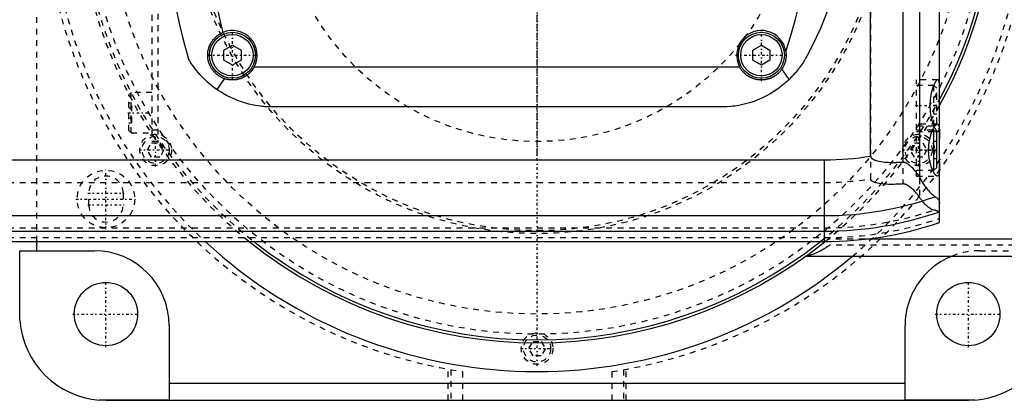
# Model space of a CAD drawing. Extents: x -702 to 168, y -90 to 90.
# Tile 7 of 9: x -90 to 81, y -90 to -24. Entities that reach past the tile are written whole.
import ezdxf

# ---------------------------------------------------------------- set-up
doc = ezdxf.new("R2010")
doc.units = 0
doc.linetypes.add('CENTER', pattern=[1.5, 0.45, -0.5, 0.05, -0.5])
doc.linetypes.add('DASHED', pattern=[2, 1, -1])
for name, color, linetype in [('AM_0', 7, 'CONTINUOUS'), ('AM_3', 7, 'DASHED'), ('AM_7', 7, 'CENTER')]:
    doc.layers.add(name, color=color, linetype=linetype)

msp = doc.modelspace()

# ---------------------------------------------------------------- linework, layer by layer
at = {"layer": 'AM_0', "color": 7, "linetype": 'CONTINUOUS'}
for p, q in [((70, -59.1), (70, 59.1)), ((66.48, 51.17), (66.48, -51.17)), ((63.58, 48.57), (63.58, -48.57)), ((58, -47.52), (58, 47.52)), ((-54.5, -29.13), (-53, -28.27)), ((-53, -28.27), (-51.5, -29.13)), ((37.5, -29.13), (39, -28.27)), ((39, -28.27), (40.5, -29.13)), ((-54.5, -30.87), (-54.5, -29.13)), ((-51.5, -29.13), (-51.5, -30.87)), ((37.5, -30.87), (37.5, -29.13)), ((40.5, -29.13), (40.5, -30.87)), ((-53, -31.73), (-54.5, -30.87)), ((-51.5, -30.87), (-53, -31.73)), ((-49.19, -32), (35.19, -32)), ((39, -31.73), (37.5, -30.87)), ((40.5, -30.87), (39, -31.73)), ((43.84, -34.2), (42.58, -32.38)), ((-54.39, -34.07), (-55.72, -35.94)), ((32, -39), (-46, -39)), ((69, -43), (68.79, -43)), ((69.5, -43.5), (69, -43)), ((69, -50), (69, -43)), ((69.5, -49.5), (69.5, -43.5)), ((-440, -48.19), (50, -48.19)), ((50, -62.39), (50, -48.19)), ((69, -50), (69.5, -49.5)), ((68.79, -50), (69, -50)), ((-440, -57.89), (50, -57.89)), ((-440, -60.6), (50, -60.6)), ((-440, -62.39), (50, -62.39)), ((-87, -64), (-87, -62.39)), ((125, -62), (56.95, -62)), ((-89.96, -64), (-77, -64)), ((-89.96, -76.12), (-89.96, -64)), ((125, -65), (46.64, -65)), ((-64, -77), (-64, -89.96)), ((64, -89.96), (64, -77)), ((-64, -87), (64, -87)), ((-64, -89.96), (-76.12, -89.96)), ((-75, -90), (75, -90)), ((76.12, -89.96), (64, -89.96))]:
    msp.add_line(p, q, dxfattribs=at)
for points in [[(50.56, -22.12, 0), (49.26, -25.35, 0), (47.78, -28.5, 0), (46.98, -30.04, 0)], [(-54.39, -34.07, 0), (-54.44, -34.05, 0), (-54.53, -34.02, 0), (-54.62, -33.99, 0), (-54.66, -33.97, 0), (-54.7, -33.95, 0), (-54.79, -33.91, 0), (-54.88, -33.87, 0), (-54.96, -33.83, 0), (-55.05, -33.78, 0), (-55.13, -33.74, 0), (-55.17, -33.71, 0), (-55.21, -33.69, 0), (-55.29, -33.64, 0), (-55.37, -33.59, 0), (-55.45, -33.53, 0), (-55.53, -33.48, 0), (-55.6, -33.42, 0), (-55.64, -33.39, 0), (-55.68, -33.36, 0), (-55.75, -33.3, 0), (-55.82, -33.24, 0), (-55.86, -33.21, 0), (-55.9, -33.18, 0), (-55.96, -33.11, 0), (-56.03, -33.05, 0), (-56.07, -33.01, 0), (-56.1, -32.98, 0), (-56.17, -32.91, 0), (-56.23, -32.84, 0), (-56.29, -32.77, 0), (-56.35, -32.69, 0), (-56.41, -32.62, 0), (-56.44, -32.58, 0), (-56.47, -32.54, 0), (-56.53, -32.46, 0), (-56.58, -32.38, 0), (-56.63, -32.3, 0), (-56.69, -32.22, 0), (-56.73, -32.13, 0), (-56.76, -32.09, 0), (-56.78, -32.05, 0), (-56.83, -31.96, 0), (-56.87, -31.87, 0), (-56.91, -31.79, 0), (-56.95, -31.7, 0), (-56.99, -31.61, 0), (-57.01, -31.56, 0), (-57.02, -31.52, 0), (-57.06, -31.43, 0), (-57.09, -31.33, 0), (-57.12, -31.24, 0), (-57.14, -31.14, 0), (-57.17, -31.05, 0), (-57.18, -31, 0), (-57.19, -30.95, 0), (-57.21, -30.86, 0), (-57.23, -30.76, 0), (-57.25, -30.67, 0), (-57.26, -30.57, 0), (-57.27, -30.47, 0), (-57.28, -30.43, 0), (-57.28, -30.38, 0), (-57.29, -30.28, 0), (-57.3, -30.18, 0), (-57.3, -30.14, 0), (-57.3, -30.09, 0), (-57.3, -29.99, 0), (-57.3, -29.9, 0), (-57.3, -29.85, 0), (-57.3, -29.8, 0), (-57.29, -29.7, 0), (-57.28, -29.61, 0), (-57.27, -29.51, 0), (-57.26, -29.42, 0), (-57.25, -29.32, 0), (-57.24, -29.27, 0), (-57.23, -29.23, 0), (-57.21, -29.13, 0), (-57.19, -29.04, 0), (-57.17, -28.95, 0), (-57.14, -28.86, 0), (-57.12, -28.76, 0), (-57.1, -28.72, 0), (-57.09, -28.67, 0), (-57.06, -28.58, 0), (-57.03, -28.49, 0), (-56.99, -28.41, 0), (-56.96, -28.32, 0), (-56.92, -28.23, 0), (-56.9, -28.19, 0), (-56.88, -28.14, 0), (-56.84, -28.06, 0), (-56.79, -27.98, 0), (-56.75, -27.89, 0), (-56.7, -27.81, 0), (-56.65, -27.73, 0), (-56.63, -27.69, 0), (-56.6, -27.65, 0), (-56.55, -27.57, 0), (-56.49, -27.49, 0), (-56.44, -27.41, 0), (-56.38, -27.34, 0), (-56.32, -27.26, 0), (-56.29, -27.23, 0), (-56.26, -27.19, 0), (-56.19, -27.12, 0), (-56.13, -27.05, 0), (-56.09, -27.01, 0), (-56.06, -26.98, 0), (-55.99, -26.91, 0), (-55.92, -26.84, 0), (-55.89, -26.81, 0), (-55.85, -26.78, 0), (-55.78, -26.72, 0), (-55.7, -26.65, 0), (-55.63, -26.59, 0), (-55.55, -26.54, 0), (-55.47, -26.48, 0), (-55.43, -26.45, 0), (-55.39, -26.42, 0), (-55.31, -26.37, 0), (-55.22, -26.32, 0), (-55.14, -26.27, 0), (-55.05, -26.22, 0), (-54.97, -26.18, 0), (-54.92, -26.15, 0), (-54.88, -26.13, 0), (-54.79, -26.09, 0), (-54.7, -26.05, 0), (-54.66, -26.03, 0)], [(-55.72, -35.94, 0), (-55.99, -35.76, 0), (-56.5, -35.37, 0), (-56.99, -34.97, 0), (-57.22, -34.77, 0), (-57.44, -34.57, 0), (-57.86, -34.18, 0), (-58.25, -33.78, 0), (-58.61, -33.4, 0), (-58.93, -33.03, 0), (-59.22, -32.68, 0), (-59.36, -32.52, 0), (-59.48, -32.35, 0), (-59.72, -32.04, 0), (-59.93, -31.74, 0), (-60.12, -31.47, 0), (-60.22, -31.32, 0), (-60.25, -31.28, 0), (-60.27, -31.24, 0), (-60.28, -31.22, 0), (-60.3, -31.2, 0), (-60.32, -31.16, 0), (-60.34, -31.12, 0), (-60.37, -31.09, 0), (-60.39, -31.05, 0), (-60.41, -31.02, 0), (-60.42, -31, 0), (-60.43, -30.99, 0), (-60.45, -30.96, 0), (-60.47, -30.93, 0), (-60.48, -30.91, 0), (-60.48, -30.9, 0), (-60.5, -30.87, 0), (-60.52, -30.84, 0), (-60.53, -30.83, 0), (-60.53, -30.82, 0), (-60.55, -30.79, 0), (-60.56, -30.77, 0), (-60.58, -30.75, 0), (-60.59, -30.73, 0), (-60.6, -30.71, 0), (-60.6, -30.7, 0), (-60.61, -30.69, 0), (-60.62, -30.68, 0), (-60.63, -30.66, 0), (-60.63, -30.65, 0), (-60.64, -30.64, 0), (-60.64, -30.63, 0), (-60.65, -30.63, 0), (-60.65, -30.63, 0), (-60.65, -30.62, 0), (-60.65, -30.62, 0), (-60.65, -30.62, 0)], [(43.25, -29.34, 0), (43.26, -29.43, 0), (43.28, -29.61, 0), (43.29, -29.78, 0), (43.3, -29.87, 0), (43.3, -29.96, 0), (43.3, -30.13, 0), (43.29, -30.31, 0), (43.27, -30.49, 0), (43.25, -30.66, 0), (43.22, -30.83, 0), (43.2, -30.92, 0), (43.18, -31.01, 0), (43.14, -31.18, 0), (43.08, -31.35, 0), (43.03, -31.51, 0), (42.96, -31.68, 0), (42.89, -31.84, 0), (42.85, -31.92, 0), (42.81, -32, 0), (42.72, -32.15, 0), (42.63, -32.3, 0), (42.58, -32.38, 0)], [(46.98, -30.04, 0), (46.91, -30.17, 0), (46.76, -30.43, 0), (46.61, -30.68, 0), (46.54, -30.81, 0), (46.46, -30.94, 0), (46.31, -31.18, 0), (46.15, -31.43, 0), (45.98, -31.67, 0), (45.81, -31.91, 0), (45.64, -32.14, 0), (45.56, -32.26, 0), (45.47, -32.37, 0), (45.29, -32.6, 0), (45.11, -32.82, 0), (44.92, -33.05, 0), (44.73, -33.26, 0), (44.54, -33.48, 0), (44.44, -33.58, 0), (44.35, -33.69, 0), (44.15, -33.89, 0), (43.94, -34.1, 0), (43.84, -34.2, 0)], [(-49.19, -32, 0), (-49.21, -32.03, 0), (-49.23, -32.08, 0), (-49.26, -32.13, 0), (-49.28, -32.15, 0), (-49.29, -32.18, 0), (-49.32, -32.22, 0), (-49.35, -32.27, 0), (-49.38, -32.32, 0), (-49.41, -32.37, 0), (-49.44, -32.42, 0), (-49.46, -32.44, 0), (-49.48, -32.46, 0), (-49.51, -32.51, 0), (-49.54, -32.56, 0), (-49.58, -32.6, 0), (-49.61, -32.64, 0), (-49.64, -32.69, 0), (-49.66, -32.71, 0), (-49.68, -32.73, 0), (-49.72, -32.77, 0), (-49.75, -32.82, 0), (-49.77, -32.84, 0), (-49.79, -32.86, 0), (-49.82, -32.9, 0), (-49.86, -32.94, 0), (-49.88, -32.96, 0), (-49.9, -32.98, 0), (-49.94, -33.02, 0), (-49.98, -33.06, 0), (-50.01, -33.09, 0), (-50.05, -33.13, 0), (-50.09, -33.17, 0), (-50.12, -33.19, 0), (-50.14, -33.21, 0), (-50.18, -33.24, 0), (-50.22, -33.28, 0), (-50.26, -33.32, 0), (-50.31, -33.35, 0), (-50.35, -33.39, 0), (-50.37, -33.4, 0), (-50.39, -33.42, 0), (-50.44, -33.45, 0), (-50.48, -33.49, 0), (-50.53, -33.52, 0), (-50.58, -33.55, 0), (-50.62, -33.58, 0), (-50.65, -33.6, 0), (-50.67, -33.61, 0), (-50.72, -33.65, 0), (-50.77, -33.68, 0), (-50.82, -33.7, 0), (-50.87, -33.73, 0), (-50.92, -33.76, 0), (-50.94, -33.77, 0), (-50.97, -33.79, 0), (-51.02, -33.82, 0), (-51.07, -33.84, 0), (-51.12, -33.87, 0), (-51.17, -33.89, 0), (-51.22, -33.92, 0), (-51.25, -33.93, 0), (-51.28, -33.94, 0), (-51.33, -33.96, 0), (-51.38, -33.98, 0), (-51.41, -33.99, 0), (-51.43, -34, 0), (-51.49, -34.03, 0), (-51.54, -34.05, 0), (-51.57, -34.05, 0), (-51.6, -34.06, 0), (-51.65, -34.08, 0), (-51.7, -34.1, 0), (-51.76, -34.12, 0), (-51.81, -34.13, 0), (-51.87, -34.15, 0), (-51.9, -34.16, 0), (-51.92, -34.16, 0), (-51.98, -34.18, 0), (-52.04, -34.19, 0), (-52.09, -34.2, 0), (-52.15, -34.21, 0), (-52.2, -34.23, 0), (-52.23, -34.23, 0), (-52.26, -34.24, 0), (-52.31, -34.25, 0), (-52.37, -34.25, 0), (-52.43, -34.26, 0), (-52.48, -34.27, 0), (-52.54, -34.28, 0), (-52.57, -34.28, 0), (-52.59, -34.28, 0), (-52.65, -34.29, 0), (-52.7, -34.29, 0), (-52.76, -34.29, 0), (-52.82, -34.3, 0), (-52.87, -34.3, 0), (-52.9, -34.3, 0), (-52.93, -34.3, 0), (-52.98, -34.3, 0), (-53.03, -34.3, 0), (-53.09, -34.3, 0), (-53.14, -34.3, 0), (-53.2, -34.3, 0), (-53.23, -34.29, 0), (-53.25, -34.29, 0), (-53.31, -34.29, 0), (-53.37, -34.28, 0), (-53.39, -34.28, 0), (-53.42, -34.28, 0), (-53.48, -34.27, 0), (-53.53, -34.27, 0), (-53.56, -34.26, 0), (-53.59, -34.26, 0), (-53.64, -34.25, 0), (-53.7, -34.24, 0), (-53.76, -34.23, 0), (-53.81, -34.22, 0), (-53.87, -34.21, 0), (-53.9, -34.21, 0), (-53.92, -34.2, 0), (-53.98, -34.19, 0), (-54.03, -34.17, 0), (-54.09, -34.16, 0), (-54.15, -34.14, 0), (-54.2, -34.13, 0), (-54.23, -34.12, 0), (-54.26, -34.11, 0), (-54.31, -34.1, 0), (-54.36, -34.08, 0), (-54.39, -34.07, 0)], [(42.58, -32.38, 0), (42.56, -32.41, 0), (42.51, -32.48, 0), (42.46, -32.55, 0), (42.44, -32.58, 0), (42.42, -32.61, 0), (42.36, -32.68, 0), (42.31, -32.74, 0), (42.26, -32.8, 0), (42.21, -32.86, 0), (42.15, -32.92, 0), (42.13, -32.95, 0), (42.1, -32.98, 0), (42.04, -33.04, 0), (41.99, -33.09, 0), (41.93, -33.15, 0), (41.87, -33.2, 0), (41.81, -33.26, 0), (41.78, -33.28, 0), (41.75, -33.31, 0), (41.68, -33.36, 0), (41.62, -33.41, 0), (41.58, -33.44, 0), (41.55, -33.46, 0), (41.48, -33.51, 0), (41.42, -33.56, 0), (41.38, -33.58, 0), (41.35, -33.6, 0), (41.28, -33.65, 0), (41.21, -33.69, 0), (41.13, -33.73, 0), (41.06, -33.77, 0), (40.99, -33.81, 0), (40.95, -33.83, 0), (40.91, -33.85, 0), (40.84, -33.89, 0), (40.76, -33.92, 0), (40.68, -33.96, 0), (40.61, -33.99, 0), (40.53, -34.02, 0), (40.49, -34.03, 0), (40.45, -34.05, 0), (40.37, -34.08, 0), (40.29, -34.1, 0), (40.21, -34.13, 0), (40.13, -34.15, 0), (40.05, -34.17, 0), (40.01, -34.18, 0), (39.97, -34.19, 0), (39.88, -34.21, 0), (39.8, -34.22, 0), (39.72, -34.24, 0), (39.64, -34.25, 0), (39.56, -34.26, 0), (39.52, -34.27, 0), (39.48, -34.27, 0), (39.39, -34.28, 0), (39.31, -34.29, 0), (39.23, -34.29, 0), (39.15, -34.3, 0), (39.07, -34.3, 0), (39.03, -34.3, 0), (38.99, -34.3, 0), (38.91, -34.3, 0), (38.83, -34.3, 0), (38.79, -34.29, 0), (38.75, -34.29, 0), (38.67, -34.29, 0), (38.59, -34.28, 0), (38.55, -34.28, 0), (38.51, -34.27, 0), (38.42, -34.26, 0), (38.34, -34.25, 0), (38.26, -34.24, 0), (38.18, -34.22, 0), (38.1, -34.2, 0), (38.06, -34.2, 0), (38.02, -34.19, 0), (37.93, -34.17, 0), (37.85, -34.14, 0), (37.77, -34.12, 0), (37.69, -34.1, 0), (37.61, -34.07, 0), (37.57, -34.06, 0), (37.53, -34.04, 0), (37.46, -34.01, 0), (37.38, -33.98, 0), (37.3, -33.95, 0), (37.22, -33.92, 0), (37.15, -33.88, 0), (37.11, -33.86, 0), (37.07, -33.84, 0), (37, -33.8, 0), (36.92, -33.77, 0), (36.85, -33.72, 0), (36.78, -33.68, 0), (36.71, -33.64, 0), (36.67, -33.62, 0), (36.64, -33.59, 0), (36.57, -33.55, 0), (36.5, -33.5, 0), (36.43, -33.45, 0), (36.37, -33.4, 0), (36.3, -33.35, 0), (36.27, -33.32, 0), (36.24, -33.3, 0), (36.18, -33.25, 0), (36.12, -33.19, 0), (36.09, -33.16, 0), (36.06, -33.14, 0), (36, -33.08, 0), (35.94, -33.03, 0), (35.92, -33, 0), (35.89, -32.97, 0), (35.83, -32.91, 0), (35.78, -32.85, 0), (35.73, -32.79, 0), (35.67, -32.73, 0), (35.62, -32.66, 0), (35.6, -32.63, 0), (35.57, -32.6, 0), (35.52, -32.53, 0), (35.48, -32.46, 0), (35.43, -32.4, 0), (35.38, -32.33, 0), (35.34, -32.25, 0), (35.32, -32.22, 0), (35.3, -32.18, 0), (35.25, -32.11, 0), (35.21, -32.04, 0), (35.19, -32, 0)], [(43.84, -34.2, 0), (43.55, -34.48, 0), (42.96, -34.99, 0), (42.38, -35.46, 0), (42.08, -35.69, 0), (41.78, -35.91, 0), (41.16, -36.32, 0), (40.52, -36.71, 0), (39.87, -37.07, 0), (39.21, -37.4, 0), (38.53, -37.7, 0), (38.19, -37.83, 0), (37.85, -37.96, 0), (37.16, -38.2, 0), (36.46, -38.4, 0), (35.77, -38.58, 0), (35.07, -38.72, 0), (34.38, -38.83, 0), (34.03, -38.88, 0), (33.69, -38.92, 0), (33, -38.97, 0), (32.33, -39, 0), (32, -39, 0)], [(-46, -39, 0), (-46.27, -39, 0), (-46.8, -38.98, 0), (-47.34, -38.95, 0), (-47.62, -38.92, 0), (-47.89, -38.89, 0), (-48.45, -38.82, 0), (-49, -38.73, 0), (-49.56, -38.62, 0), (-50.12, -38.49, 0), (-50.68, -38.34, 0), (-50.95, -38.26, 0), (-51.23, -38.18, 0), (-51.78, -37.99, 0), (-52.33, -37.78, 0), (-52.88, -37.55, 0), (-53.41, -37.3, 0), (-53.94, -37.03, 0), (-54.2, -36.89, 0), (-54.46, -36.74, 0), (-54.98, -36.44, 0), (-55.48, -36.11, 0), (-55.72, -35.94, 0)], [(69.59, -51, 0), (69.58, -51, 0), (69.55, -51, 0), (69.52, -50.99, 0), (69.51, -50.98, 0), (69.49, -50.98, 0), (69.46, -50.96, 0), (69.43, -50.94, 0), (69.4, -50.92, 0), (69.37, -50.9, 0), (69.33, -50.87, 0), (69.32, -50.85, 0), (69.3, -50.83, 0), (69.26, -50.8, 0), (69.23, -50.75, 0), (69.19, -50.71, 0), (69.16, -50.66, 0), (69.12, -50.61, 0), (69.1, -50.58, 0), (69.08, -50.55, 0), (69.05, -50.49, 0), (69.01, -50.43, 0), (68.99, -50.4, 0), (68.97, -50.37, 0), (68.93, -50.3, 0), (68.9, -50.23, 0), (68.88, -50.19, 0), (68.86, -50.15, 0), (68.82, -50.08, 0), (68.78, -50, 0), (68.75, -49.91, 0), (68.71, -49.83, 0), (68.68, -49.74, 0), (68.66, -49.7, 0), (68.64, -49.66, 0), (68.61, -49.57, 0), (68.58, -49.47, 0), (68.54, -49.38, 0), (68.51, -49.27, 0), (68.48, -49.17, 0), (68.46, -49.12, 0), (68.45, -49.07, 0), (68.42, -48.96, 0), (68.39, -48.84, 0), (68.36, -48.73, 0), (68.33, -48.61, 0), (68.3, -48.49, 0), (68.29, -48.43, 0), (68.28, -48.37, 0), (68.25, -48.25, 0), (68.23, -48.13, 0), (68.21, -48, 0), (68.19, -47.87, 0), (68.17, -47.74, 0), (68.16, -47.68, 0), (68.15, -47.61, 0), (68.14, -47.48, 0), (68.13, -47.35, 0), (68.12, -47.22, 0), (68.11, -47.09, 0), (68.1, -46.96, 0), (68.1, -46.89, 0), (68.09, -46.83, 0), (68.09, -46.69, 0), (68.09, -46.56, 0), (68.09, -46.5, 0), (68.09, -46.44, 0), (68.09, -46.31, 0), (68.09, -46.17, 0), (68.1, -46.11, 0), (68.1, -46.04, 0), (68.11, -45.91, 0), (68.12, -45.78, 0), (68.13, -45.65, 0), (68.14, -45.52, 0), (68.15, -45.39, 0), (68.16, -45.32, 0), (68.17, -45.26, 0), (68.19, -45.13, 0), (68.21, -45, 0), (68.23, -44.87, 0), (68.25, -44.75, 0), (68.28, -44.63, 0), (68.29, -44.57, 0), (68.3, -44.51, 0), (68.33, -44.39, 0), (68.36, -44.27, 0), (68.39, -44.16, 0), (68.42, -44.04, 0), (68.45, -43.93, 0), (68.46, -43.88, 0), (68.48, -43.83, 0), (68.51, -43.73, 0), (68.54, -43.62, 0), (68.58, -43.53, 0), (68.61, -43.43, 0), (68.64, -43.34, 0), (68.66, -43.3, 0), (68.68, -43.26, 0), (68.71, -43.17, 0), (68.75, -43.09, 0), (68.78, -43, 0), (68.82, -42.92, 0), (68.86, -42.85, 0), (68.88, -42.81, 0), (68.9, -42.77, 0), (68.93, -42.7, 0), (68.97, -42.63, 0), (68.99, -42.6, 0), (69.01, -42.57, 0), (69.05, -42.51, 0), (69.08, -42.45, 0), (69.1, -42.42, 0), (69.12, -42.39, 0), (69.16, -42.34, 0), (69.19, -42.29, 0), (69.23, -42.25, 0), (69.26, -42.2, 0), (69.3, -42.17, 0), (69.32, -42.15, 0), (69.33, -42.13, 0), (69.37, -42.1, 0), (69.4, -42.08, 0), (69.43, -42.06, 0), (69.46, -42.04, 0), (69.49, -42.02, 0), (69.51, -42.02, 0), (69.52, -42.01, 0), (69.55, -42, 0), (69.58, -42, 0), (69.59, -42, 0)], [(69.59, -42, 0), (69.62, -42, 0), (69.67, -42.02, 0), (69.72, -42.05, 0), (69.74, -42.07, 0), (69.76, -42.1, 0), (69.8, -42.17, 0), (69.84, -42.25, 0), (69.87, -42.35, 0), (69.9, -42.47, 0), (69.92, -42.6, 0), (69.93, -42.68, 0), (69.94, -42.75, 0), (69.96, -42.92, 0), (69.97, -43.09, 0), (69.98, -43.27, 0), (69.99, -43.47, 0), (69.99, -43.67, 0), (69.99, -43.78, 0), (70, -43.9, 0), (70, -44.13, 0), (70, -44.38, 0), (70, -44.5, 0)], [(58, -47.52, 0), (58, -47.53, 0), (58, -47.54, 0), (58, -47.55, 0), (58, -47.55, 0), (58, -47.56, 0), (58, -47.57, 0), (58, -47.57, 0), (58, -47.58, 0), (58.01, -47.59, 0), (58.01, -47.6, 0), (58.01, -47.61, 0), (58.01, -47.61, 0), (58.01, -47.62, 0), (58.01, -47.63, 0), (58.02, -47.64, 0), (58.02, -47.65, 0), (58.02, -47.66, 0), (58.02, -47.66, 0), (58.02, -47.67, 0), (58.03, -47.67, 0), (58.03, -47.68, 0), (58.03, -47.69, 0), (58.03, -47.69, 0), (58.04, -47.7, 0), (58.04, -47.71, 0), (58.04, -47.71, 0), (58.04, -47.72, 0), (58.05, -47.73, 0), (58.05, -47.73, 0), (58.06, -47.74, 0), (58.06, -47.75, 0), (58.07, -47.76, 0), (58.07, -47.76, 0), (58.07, -47.77, 0), (58.07, -47.78, 0), (58.08, -47.78, 0), (58.08, -47.79, 0), (58.09, -47.8, 0), (58.09, -47.81, 0), (58.1, -47.81, 0), (58.1, -47.81, 0), (58.11, -47.82, 0), (58.11, -47.83, 0), (58.12, -47.83, 0), (58.12, -47.84, 0), (58.13, -47.85, 0), (58.13, -47.85, 0), (58.13, -47.86, 0), (58.14, -47.86, 0), (58.15, -47.87, 0), (58.17, -47.89, 0), (58.21, -47.93, 0), (58.23, -47.95, 0), (58.25, -47.97, 0), (58.3, -48, 0), (58.34, -48.03, 0), (58.39, -48.06, 0), (58.44, -48.09, 0), (58.49, -48.11, 0), (58.51, -48.13, 0), (58.54, -48.14, 0), (58.59, -48.16, 0), (58.64, -48.19, 0), (58.67, -48.2, 0), (58.69, -48.21, 0), (58.75, -48.23, 0), (58.8, -48.25, 0), (58.82, -48.26, 0), (58.85, -48.27, 0), (58.9, -48.28, 0), (58.95, -48.3, 0), (59.13, -48.35, 0), (59.46, -48.43, 0), (59.8, -48.49, 0), (60.14, -48.54, 0), (60.46, -48.57, 0), (60.62, -48.58, 0), (60.78, -48.6, 0), (61.1, -48.62, 0), (61.42, -48.63, 0), (61.74, -48.63, 0), (62.07, -48.63, 0), (62.4, -48.63, 0), (62.57, -48.62, 0), (62.74, -48.62, 0), (63.07, -48.6, 0), (63.41, -48.58, 0), (63.58, -48.57, 0)], [(63.58, -48.57, 0), (63.6, -48.57, 0), (63.63, -48.57, 0), (63.67, -48.57, 0), (63.68, -48.57, 0), (63.7, -48.57, 0), (63.73, -48.57, 0), (63.76, -48.57, 0), (63.8, -48.58, 0), (63.83, -48.58, 0), (63.86, -48.59, 0), (63.88, -48.59, 0), (63.9, -48.6, 0), (63.93, -48.61, 0), (63.96, -48.62, 0), (63.99, -48.63, 0), (64.02, -48.64, 0), (64.06, -48.65, 0), (64.07, -48.66, 0), (64.09, -48.66, 0), (64.12, -48.68, 0), (64.15, -48.69, 0), (64.16, -48.7, 0), (64.18, -48.71, 0), (64.21, -48.72, 0), (64.24, -48.74, 0), (64.25, -48.74, 0), (64.27, -48.75, 0), (64.3, -48.77, 0), (64.32, -48.79, 0), (64.35, -48.8, 0), (64.38, -48.82, 0), (64.41, -48.84, 0), (64.42, -48.85, 0), (64.44, -48.86, 0), (64.47, -48.88, 0), (64.49, -48.9, 0), (64.59, -48.97, 0), (64.74, -49.1, 0), (64.9, -49.23, 0), (65.05, -49.38, 0), (65.13, -49.46, 0), (65.21, -49.54, 0), (65.37, -49.71, 0), (65.53, -49.9, 0), (65.69, -50.09, 0), (65.84, -50.28, 0), (66, -50.48, 0), (66.07, -50.58, 0), (66.14, -50.68, 0), (66.28, -50.88, 0), (66.41, -51.07, 0), (66.48, -51.17, 0)], [(70, -48.5, 0), (70, -48.62, 0), (70, -48.87, 0), (70, -49.1, 0), (69.99, -49.22, 0), (69.99, -49.33, 0), (69.99, -49.53, 0), (69.98, -49.73, 0), (69.97, -49.91, 0), (69.96, -50.08, 0), (69.94, -50.25, 0), (69.93, -50.32, 0), (69.92, -50.4, 0), (69.9, -50.53, 0), (69.87, -50.65, 0), (69.84, -50.75, 0), (69.8, -50.83, 0), (69.76, -50.9, 0), (69.74, -50.93, 0), (69.72, -50.95, 0), (69.67, -50.98, 0), (69.62, -51, 0), (69.59, -51, 0)], [(66.48, -51.17, 0), (66.55, -51.33, 0), (66.72, -51.62, 0), (66.88, -51.91, 0), (66.97, -52.04, 0), (67.05, -52.18, 0), (67.22, -52.44, 0), (67.39, -52.68, 0), (67.56, -52.91, 0), (67.72, -53.13, 0), (67.89, -53.34, 0), (67.97, -53.44, 0), (68.05, -53.53, 0), (68.21, -53.71, 0), (68.37, -53.87, 0), (68.52, -54.02, 0), (68.66, -54.16, 0), (68.8, -54.28, 0), (68.87, -54.34, 0), (68.94, -54.39, 0), (69.06, -54.49, 0), (69.18, -54.57, 0), (69.24, -54.6, 0)], [(69.24, -54.6, 0), (69.28, -54.63, 0), (69.37, -54.68, 0), (69.44, -54.73, 0), (69.48, -54.76, 0), (69.51, -54.79, 0), (69.58, -54.85, 0), (69.64, -54.91, 0), (69.7, -54.97, 0), (69.75, -55.03, 0), (69.79, -55.1, 0), (69.82, -55.13, 0), (69.84, -55.16, 0), (69.87, -55.23, 0), (69.9, -55.3, 0), (69.93, -55.37, 0), (69.95, -55.44, 0), (69.97, -55.51, 0), (69.98, -55.55, 0), (69.99, -55.58, 0), (69.99, -55.66, 0), (70, -55.74, 0), (70, -55.78, 0)], [(-89.96, -76.12, 0), (-89.97, -75.93, 0), (-89.99, -75.56, 0), (-90, -75.18, 0), (-90, -75, 0)], [(-75, -90, 0), (-75.18, -90, 0), (-75.56, -89.99, 0), (-75.93, -89.97, 0), (-76.12, -89.96, 0)], [(76.12, -89.96, 0), (75.93, -89.97, 0), (75.56, -89.99, 0), (75.18, -90, 0), (75, -90, 0)]]:
    msp.add_polyline3d(points, dxfattribs=at)
for centre, radius in [((-53, -30), 4), ((-53, -30), 3.6), ((39, -30), 4), ((39, -30), 3.6), ((-75, -75), 5.5), ((75, -75), 5.5)]:
    msp.add_circle(centre, radius, dxfattribs=at)
for centre, radius, start, end in [((0, 0), 80, 331.045, 28.955), ((0, 0), 79.5, 331.7031, 28.2969), ((45, 0), 110, 163.8371, 196.1629), ((-45, 0), 93, 341.6079, 18.3921), ((45, 0), 103, 165.3606, 194.6394), ((-53, -30), 4.3, 332.2823, 112.6532), ((39, -30), 4.3, 8.7868, 207.7177), ((50, 0), 48.19, 270, 279.5555), ((50, 0), 57.89, 270, 289.4116), ((50, 0), 60.6, 270, 289.2721), ((50, 0), 62.39, 270, 288.6977), ((0, 0), 85, 227.2208, 310.1192), ((0, 0), 80, 231.2468, 308.7532), ((0, 0), 79.5, 231.698, 308.302), ((-77, -77), 13, 0, 90), ((77, -77), 13, 112.6199, 180), ((-75, -75), 15, 184.2866, 265.7134), ((75, -75), 15, 274.2866, 355.7134)]:
    msp.add_arc(centre, radius, start, end, dxfattribs=at)
at = {"layer": 'AM_3', "color": 6, "linetype": 'DASHED'}
for p, q in [((-87, -62.39), (-87, 62.39)), ((66.48, 54.6), (66.48, -54.6)), ((58, 51.49), (58, -51.49)), ((63.58, 52.38), (63.58, -52.38)), ((-67, 45), (-67, -45)), ((-66, 45.21), (-66, -45.21)), ((69.69, -34.25), (66, -34.25)), ((66, -51), (66, -34.25)), ((69, -35.25), (66, -35.25)), ((69.5, -35.75), (69, -35.25)), ((69, -42.25), (69, -35.25)), ((69.5, -41.75), (69.5, -35.75)), ((-70.6, -36.5), (-71, -36.9)), ((-71, -43.1), (-71, -36.9)), ((-67, -36.5), (-70.6, -36.5)), ((-70.6, -43.5), (-70.6, -36.5)), ((69.5, -37.25), (69, -37.25)), ((-71, -38.27), (-70.5, -38.27)), ((-71, -39.13), (-70.5, -39.13)), ((-70.5, -41.73), (-70.5, -38.27)), ((69.5, -38.75), (69, -38.75)), ((-71, -40.87), (-70.5, -40.87)), ((69.5, -40.25), (69, -40.25)), ((-71, -41.73), (-70.5, -41.73)), ((69.59, -42), (66, -42)), ((66, -42.25), (69, -42.25)), ((69, -42.25), (69.5, -41.75)), ((-71, -43.1), (-70.6, -43.5)), ((-70.6, -43.5), (-67, -43.5)), ((-66, -43), (-67, -43)), ((68.79, -43), (66, -43)), ((66, -43.25), (69.69, -43.25)), ((-67.79, -46.46), (-67.07, -45.21)), ((-67.07, -45.21), (-65.63, -45.21)), ((-66, -45), (-67, -45)), ((-65.63, -45.21), (-64.91, -46.46)), ((64.91, -46.46), (65.63, -45.21)), ((65.63, -45.21), (67.07, -45.21)), ((67.07, -45.21), (67.79, -46.46)), ((69.5, -45), (69, -45)), ((-67.07, -47.71), (-67.79, -46.46)), ((-65.63, -47.71), (-67.07, -47.71)), ((-64.91, -46.46), (-65.63, -47.71)), ((65.63, -47.71), (64.91, -46.46)), ((67.07, -47.71), (65.63, -47.71)), ((67.79, -46.46), (67.07, -47.71)), ((69.5, -46.5), (69, -46.5)), ((69.5, -48), (69, -48)), ((66, -50), (68.79, -50)), ((66, -51), (69.59, -51)), ((-440, -52.11), (50, -52.11)), ((-78, -56), (-78, -54)), ((-72, -54), (-72, -56)), ((-440, -60.02), (50, -60.02)), ((-440, -61.72), (50, -61.72)), ((56.95, -62), (50.56, -62)), ((125, -63), (50.91, -63)), ((77, -64), (89.96, -64)), ((-1.44, -81), (-0.72, -79.75)), ((-0.72, -79.75), (0.72, -79.75)), ((0.72, -79.75), (1.44, -81)), ((-0.72, -82.25), (-1.44, -81)), ((1.44, -81), (0.72, -82.25)), ((0.72, -82.25), (-0.72, -82.25)), ((-15.5, -90), (-15.5, -84.59)), ((-15, -84.68), (-15, -90)), ((-13, -85.01), (-13, -90)), ((13, -85.01), (13, -90)), ((15, -84.68), (15, -90)), ((15.5, -90), (15.5, -84.59))]:
    msp.add_line(p, q, dxfattribs=at)
for points in [[(69.69, -34.25, 0), (69.67, -34.25, 0), (69.64, -34.26, 0), (69.61, -34.27, 0), (69.59, -34.28, 0), (69.57, -34.29, 0), (69.54, -34.31, 0), (69.5, -34.34, 0), (69.46, -34.38, 0), (69.42, -34.43, 0), (69.38, -34.48, 0), (69.36, -34.51, 0), (69.34, -34.53, 0), (69.29, -34.6, 0), (69.25, -34.67, 0), (69.21, -34.74, 0), (69.16, -34.82, 0), (69.12, -34.91, 0), (69.09, -34.95, 0), (69.07, -35, 0), (69.03, -35.1, 0), (68.98, -35.2, 0), (68.96, -35.25, 0)], [(70, -35.96, 0), (70, -35.87, 0), (70, -35.71, 0), (70, -35.55, 0), (69.99, -35.47, 0), (69.99, -35.4, 0), (69.99, -35.25, 0), (69.98, -35.11, 0), (69.97, -34.99, 0), (69.96, -34.86, 0), (69.95, -34.75, 0), (69.94, -34.7, 0), (69.93, -34.65, 0), (69.91, -34.56, 0), (69.89, -34.48, 0), (69.87, -34.42, 0), (69.84, -34.36, 0), (69.81, -34.32, 0), (69.79, -34.3, 0), (69.78, -34.28, 0), (69.74, -34.26, 0), (69.7, -34.25, 0), (69.69, -34.25, 0)], [(68.96, -35.25, 0), (68.95, -35.27, 0), (68.94, -35.32, 0), (68.92, -35.36, 0), (68.91, -35.38, 0), (68.9, -35.41, 0), (68.88, -35.45, 0), (68.86, -35.5, 0), (68.85, -35.54, 0), (68.83, -35.59, 0), (68.81, -35.64, 0), (68.81, -35.67, 0), (68.8, -35.69, 0), (68.78, -35.74, 0), (68.76, -35.79, 0), (68.75, -35.84, 0), (68.73, -35.9, 0), (68.71, -35.95, 0), (68.71, -35.98, 0), (68.7, -36.01, 0), (68.68, -36.06, 0), (68.67, -36.12, 0), (68.66, -36.15, 0), (68.65, -36.18, 0), (68.63, -36.23, 0), (68.62, -36.29, 0), (68.61, -36.32, 0), (68.6, -36.35, 0), (68.59, -36.41, 0), (68.57, -36.48, 0), (68.56, -36.54, 0), (68.55, -36.6, 0), (68.53, -36.66, 0), (68.53, -36.7, 0), (68.52, -36.73, 0), (68.51, -36.79, 0), (68.49, -36.86, 0), (68.48, -36.92, 0), (68.47, -36.99, 0), (68.46, -37.06, 0), (68.45, -37.09, 0), (68.45, -37.12, 0), (68.44, -37.19, 0), (68.43, -37.26, 0), (68.42, -37.33, 0), (68.41, -37.4, 0), (68.4, -37.47, 0), (68.39, -37.5, 0), (68.39, -37.54, 0), (68.38, -37.61, 0), (68.37, -37.68, 0), (68.37, -37.75, 0), (68.36, -37.82, 0), (68.35, -37.89, 0), (68.35, -37.92, 0), (68.35, -37.96, 0), (68.34, -38.03, 0), (68.34, -38.1, 0), (68.33, -38.17, 0), (68.33, -38.24, 0), (68.33, -38.31, 0), (68.32, -38.35, 0), (68.32, -38.38, 0), (68.32, -38.45, 0), (68.32, -38.52, 0), (68.32, -38.56, 0), (68.32, -38.59, 0), (68.32, -38.66, 0), (68.32, -38.73, 0), (68.32, -38.77, 0), (68.32, -38.8, 0), (68.32, -38.87, 0), (68.32, -38.94, 0), (68.32, -39.01, 0), (68.32, -39.08, 0), (68.32, -39.15, 0), (68.33, -39.19, 0), (68.33, -39.22, 0), (68.33, -39.29, 0), (68.33, -39.36, 0), (68.34, -39.43, 0), (68.34, -39.51, 0), (68.35, -39.58, 0), (68.35, -39.61, 0), (68.36, -39.65, 0), (68.36, -39.72, 0), (68.37, -39.79, 0), (68.38, -39.86, 0), (68.38, -39.93, 0), (68.39, -40, 0), (68.4, -40.03, 0), (68.4, -40.07, 0), (68.41, -40.14, 0), (68.42, -40.2, 0), (68.43, -40.27, 0), (68.44, -40.34, 0), (68.45, -40.41, 0), (68.46, -40.44, 0), (68.46, -40.48, 0), (68.48, -40.54, 0), (68.49, -40.61, 0), (68.5, -40.67, 0), (68.51, -40.74, 0), (68.53, -40.8, 0), (68.53, -40.84, 0), (68.54, -40.87, 0), (68.55, -40.93, 0), (68.57, -40.99, 0), (68.57, -41.02, 0), (68.58, -41.05, 0), (68.6, -41.12, 0), (68.61, -41.18, 0), (68.62, -41.21, 0), (68.63, -41.24, 0), (68.64, -41.29, 0), (68.66, -41.35, 0), (68.67, -41.41, 0), (68.69, -41.47, 0), (68.71, -41.52, 0), (68.71, -41.55, 0), (68.72, -41.58, 0), (68.74, -41.63, 0), (68.76, -41.68, 0), (68.77, -41.73, 0), (68.79, -41.78, 0), (68.81, -41.83, 0), (68.81, -41.86, 0), (68.82, -41.88, 0), (68.84, -41.93, 0), (68.86, -41.98, 0), (68.86, -42, 0)], [(68.86, -42, 0), (68.88, -42.04, 0), (68.91, -42.13, 0), (68.95, -42.21, 0), (68.96, -42.25, 0)], [(68.96, -42.25, 0), (68.98, -42.29, 0), (69.01, -42.37, 0), (69.05, -42.44, 0), (69.06, -42.48, 0)], [(69.06, -42.48, 0), (69.08, -42.52, 0), (69.12, -42.6, 0), (69.16, -42.67, 0), (69.18, -42.71, 0), (69.2, -42.75, 0), (69.24, -42.81, 0), (69.28, -42.87, 0), (69.31, -42.93, 0), (69.35, -42.98, 0), (69.39, -43.03, 0), (69.41, -43.06, 0), (69.42, -43.08, 0), (69.46, -43.12, 0), (69.49, -43.15, 0), (69.53, -43.18, 0), (69.56, -43.2, 0), (69.59, -43.22, 0), (69.6, -43.23, 0), (69.62, -43.24, 0), (69.65, -43.24, 0), (69.67, -43.25, 0), (69.69, -43.25, 0)], [(69.69, -43.25, 0), (69.7, -43.25, 0), (69.74, -43.24, 0), (69.78, -43.22, 0), (69.79, -43.2, 0), (69.81, -43.18, 0), (69.84, -43.14, 0), (69.87, -43.08, 0), (69.89, -43.02, 0), (69.91, -42.94, 0), (69.93, -42.85, 0), (69.94, -42.8, 0), (69.95, -42.75, 0), (69.96, -42.64, 0), (69.97, -42.51, 0), (69.98, -42.39, 0), (69.99, -42.25, 0), (69.99, -42.1, 0), (69.99, -42.03, 0), (70, -41.95, 0), (70, -41.79, 0), (70, -41.63, 0), (70, -41.54, 0)], [(63.58, -52.38, 0), (63.41, -52.39, 0), (63.08, -52.41, 0), (62.75, -52.43, 0), (62.58, -52.44, 0), (62.42, -52.44, 0), (62.09, -52.45, 0), (61.77, -52.45, 0), (61.44, -52.45, 0), (61.12, -52.45, 0), (60.81, -52.43, 0), (60.65, -52.42, 0), (60.49, -52.41, 0), (60.18, -52.39, 0), (59.84, -52.35, 0), (59.51, -52.3, 0), (59.17, -52.23, 0), (58.99, -52.19, 0), (58.93, -52.17, 0), (58.88, -52.16, 0), (58.86, -52.15, 0), (58.83, -52.15, 0), (58.78, -52.13, 0), (58.73, -52.11, 0), (58.71, -52.1, 0), (58.68, -52.1, 0), (58.63, -52.08, 0), (58.58, -52.06, 0), (58.55, -52.05, 0), (58.53, -52.04, 0), (58.48, -52.01, 0), (58.42, -51.99, 0), (58.37, -51.96, 0), (58.33, -51.93, 0), (58.28, -51.91, 0), (58.26, -51.89, 0), (58.24, -51.87, 0), (58.19, -51.84, 0), (58.17, -51.82, 0), (58.16, -51.82, 0), (58.16, -51.81, 0), (58.15, -51.81, 0), (58.15, -51.8, 0), (58.14, -51.8, 0), (58.14, -51.79, 0), (58.13, -51.78, 0), (58.12, -51.78, 0), (58.12, -51.77, 0), (58.11, -51.77, 0), (58.11, -51.76, 0), (58.1, -51.76, 0), (58.1, -51.75, 0), (58.09, -51.74, 0), (58.09, -51.73, 0), (58.08, -51.73, 0), (58.08, -51.72, 0), (58.08, -51.72, 0), (58.07, -51.71, 0), (58.07, -51.7, 0), (58.06, -51.7, 0), (58.06, -51.69, 0), (58.05, -51.68, 0), (58.05, -51.68, 0), (58.05, -51.67, 0), (58.04, -51.67, 0), (58.04, -51.66, 0), (58.04, -51.65, 0), (58.04, -51.65, 0), (58.03, -51.64, 0), (58.03, -51.63, 0), (58.03, -51.63, 0), (58.02, -51.62, 0), (58.02, -51.61, 0), (58.02, -51.6, 0), (58.02, -51.6, 0), (58.01, -51.59, 0), (58.01, -51.58, 0), (58.01, -51.57, 0), (58.01, -51.57, 0), (58.01, -51.56, 0), (58.01, -51.55, 0), (58, -51.54, 0), (58, -51.53, 0), (58, -51.53, 0), (58, -51.52, 0), (58, -51.52, 0), (58, -51.51, 0), (58, -51.5, 0), (58, -51.49, 0)], [(66.48, -54.6, 0), (66.4, -54.51, 0), (66.26, -54.32, 0), (66.11, -54.14, 0), (66.03, -54.06, 0), (65.95, -53.97, 0), (65.8, -53.8, 0), (65.64, -53.63, 0), (65.49, -53.48, 0), (65.33, -53.33, 0), (65.18, -53.18, 0), (65.1, -53.12, 0), (65.02, -53.05, 0), (64.87, -52.93, 0), (64.72, -52.81, 0), (64.57, -52.7, 0), (64.47, -52.64, 0), (64.44, -52.63, 0), (64.42, -52.61, 0), (64.4, -52.6, 0), (64.39, -52.6, 0), (64.36, -52.58, 0), (64.33, -52.57, 0), (64.3, -52.55, 0), (64.28, -52.54, 0), (64.25, -52.52, 0), (64.23, -52.52, 0), (64.22, -52.51, 0), (64.19, -52.5, 0), (64.16, -52.48, 0), (64.14, -52.48, 0), (64.13, -52.47, 0), (64.1, -52.46, 0), (64.07, -52.45, 0), (64.05, -52.44, 0), (64.04, -52.44, 0), (64.01, -52.43, 0), (63.98, -52.42, 0), (63.95, -52.41, 0), (63.92, -52.4, 0), (63.88, -52.4, 0), (63.87, -52.39, 0), (63.85, -52.39, 0), (63.82, -52.39, 0), (63.79, -52.38, 0), (63.76, -52.38, 0), (63.73, -52.38, 0), (63.69, -52.38, 0), (63.68, -52.38, 0), (63.66, -52.38, 0), (63.63, -52.38, 0), (63.6, -52.38, 0), (63.58, -52.38, 0)], [(69.01, -56.93, 0), (68.95, -56.92, 0), (68.84, -56.89, 0), (68.72, -56.85, 0), (68.66, -56.82, 0), (68.59, -56.8, 0), (68.46, -56.73, 0), (68.33, -56.65, 0), (68.19, -56.55, 0), (68.05, -56.45, 0), (67.91, -56.33, 0), (67.83, -56.27, 0), (67.76, -56.2, 0), (67.61, -56.06, 0), (67.46, -55.9, 0), (67.3, -55.73, 0), (67.15, -55.55, 0), (67, -55.36, 0), (66.92, -55.26, 0), (66.85, -55.16, 0), (66.7, -54.94, 0), (66.55, -54.72, 0), (66.48, -54.6, 0)], [(70, -57.58, 0), (70, -57.55, 0), (69.99, -57.5, 0), (69.98, -57.45, 0), (69.97, -57.43, 0), (69.96, -57.4, 0), (69.94, -57.36, 0), (69.91, -57.31, 0), (69.88, -57.27, 0), (69.83, -57.23, 0), (69.79, -57.19, 0), (69.76, -57.17, 0), (69.73, -57.15, 0), (69.67, -57.12, 0), (69.6, -57.09, 0), (69.53, -57.06, 0), (69.45, -57.03, 0), (69.36, -57, 0), (69.32, -56.99, 0), (69.27, -56.98, 0), (69.17, -56.96, 0), (69.06, -56.94, 0), (69.01, -56.93, 0)], [(50.91, -63, 0), (50.89, -63.02, 0), (50.85, -63.05, 0), (50.81, -63.08, 0), (50.79, -63.09, 0), (50.77, -63.11, 0), (50.73, -63.14, 0), (50.69, -63.17, 0), (50.54, -63.28, 0), (50.29, -63.45, 0), (50.16, -63.53, 0), (50.03, -63.61, 0), (49.77, -63.77, 0), (49.51, -63.91, 0), (49.24, -64.05, 0), (48.97, -64.19, 0), (48.71, -64.31, 0), (48.58, -64.37, 0), (48.45, -64.43, 0), (48.2, -64.54, 0), (47.97, -64.63, 0), (47.74, -64.72, 0), (47.62, -64.77, 0), (47.58, -64.78, 0), (47.55, -64.79, 0), (47.53, -64.8, 0), (47.51, -64.81, 0), (47.48, -64.82, 0), (47.45, -64.83, 0), (47.42, -64.84, 0), (47.38, -64.85, 0), (47.35, -64.86, 0), (47.34, -64.87, 0), (47.32, -64.87, 0), (47.29, -64.88, 0), (47.26, -64.89, 0), (47.24, -64.9, 0), (47.23, -64.9, 0), (47.2, -64.91, 0), (47.17, -64.92, 0), (47.15, -64.93, 0), (47.14, -64.93, 0), (47.11, -64.94, 0), (47.08, -64.95, 0), (47.05, -64.95, 0), (47.03, -64.96, 0), (47, -64.97, 0), (46.99, -64.97, 0), (46.98, -64.97, 0), (46.95, -64.98, 0), (46.93, -64.98, 0), (46.91, -64.99, 0), (46.89, -64.99, 0), (46.87, -65, 0), (46.86, -65, 0), (46.85, -65, 0), (46.83, -65, 0), (46.82, -65, 0), (46.81, -65, 0)]]:
    msp.add_polyline3d(points, dxfattribs=at)
for centre, radius in [((0, 0), 78.5), ((0, 0), 75), ((0, 0), 61), ((0, 0), 60.5), ((0, 0), 45), ((0, 0), 45), ((-66.35, -46.46), 2.75), ((-66.35, -46.46), 2.35), ((66.35, -46.46), 2.75), ((66.35, -46.46), 2.35), ((-75, -55), 5), ((0, -81), 2.75), ((0, -81), 2.35)]:
    msp.add_circle(centre, radius, dxfattribs=at)
for centre, radius, start, end in [((0, 0), 86, 98.6943, 261.3057), ((0, 0), 86, 278.6943, 81.3057), ((0, 0), 85, 310.1192, 49.8808), ((0, 0), 85, 132.7792, 227.2208), ((0, 0), 80, 128.7532, 231.2468), ((0, 0), 79.5, 128.302, 231.698), ((0, 0), 79.5, 308.302, 331.7031), ((0, 0), 80, 308.7532, 331.045), ((-75, -54), 3, 0, 180), ((50, 0), 52.11, 270, 278.8311), ((-75, -56), 3, 180, 0), ((50, 0), 60.02, 270, 288.4632), ((50, 0), 61.72, 270, 288.9064), ((77, -77), 13, 90, 112.6199)]:
    msp.add_arc(centre, radius, start, end, dxfattribs=at)
at = {"layer": 'AM_7', "color": 4, "linetype": 'CENTER'}
for p, q in [((0, -84), (0, 84)), ((0, -47.25), (0, 47.25)), ((39, -34.52), (39, -25.48)), ((-53, -34.2), (-53, -25.8)), ((-57.2, -30), (-48.8, -30)), ((34.48, -30), (43.52, -30)), ((65.8, -38.75), (70.2, -38.75)), ((-71.2, -40), (-66.8, -40)), ((-66.35, -49.35), (-66.35, -43.57)), ((66.35, -49.35), (66.35, -43.57)), ((-69.24, -46.46), (-63.46, -46.46)), ((63.46, -46.46), (69.24, -46.46)), ((65.8, -46.5), (70.2, -46.5)), ((-75, -60.25), (-75, -49.75)), ((-78.15, -54), (-71.85, -54)), ((-80.25, -55), (-69.75, -55)), ((-78.15, -56), (-71.85, -56)), ((-75, -80.78), (-75, -69.22)), ((75, -80.78), (75, -69.22)), ((-80.78, -75), (-69.22, -75)), ((69.22, -75), (80.78, -75)), ((-2.89, -81), (2.89, -81))]:
    msp.add_line(p, q, dxfattribs=at)

doc.saveas('drawing.dxf')
